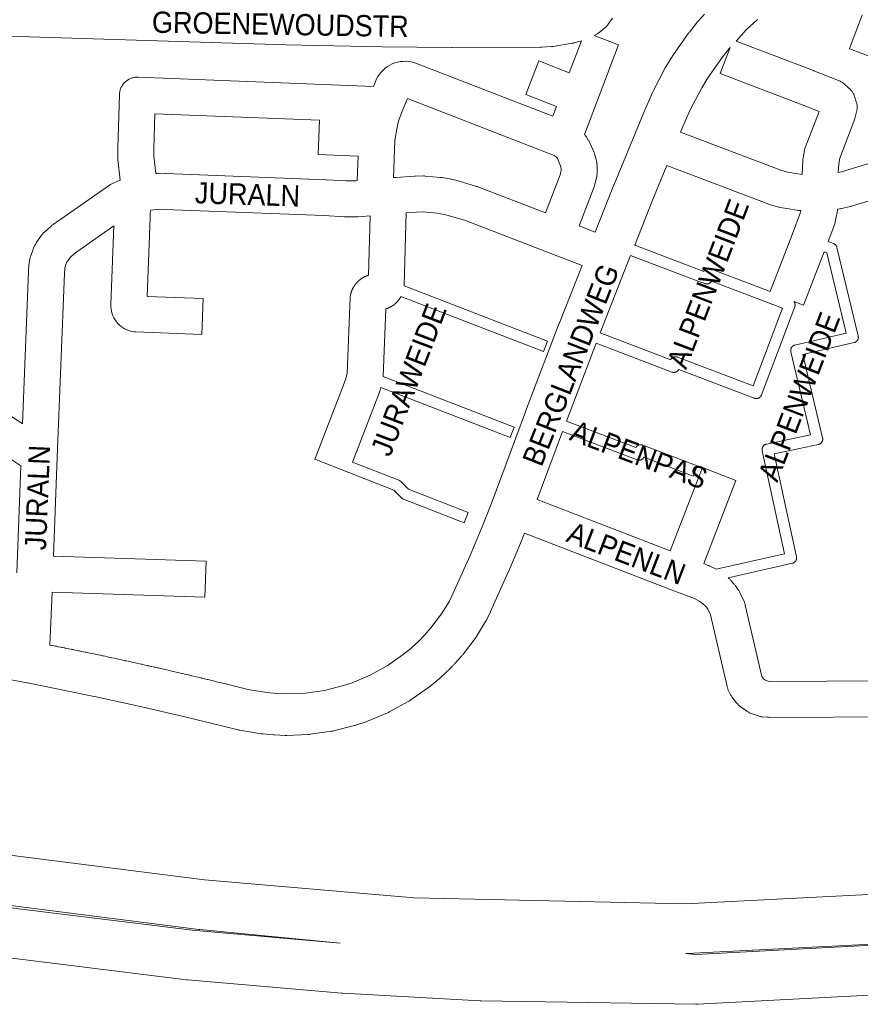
# Model space of a CAD drawing. Header units: metres. Extents: x 123819 to 142731, y 393440 to 405763.
# Tile 133 of 256: x 134440 to 134744, y 394044 to 394400. Entities that reach past the tile are written whole.
import ezdxf
from ezdxf.enums import TextEntityAlignment as Align

# ---------------------------------------------------------------- set-up
doc = ezdxf.new("R2010")
doc.units = ezdxf.units.M
doc.header["$MEASUREMENT"] = 0
for name, color, linetype, lineweight in [('gs-anno-wegen algemeen tekst', 7, 'Continuous', 0), ('gs-knt-aanvullende hoofdweg', 7, 'Continuous', 0), ('gs-knt-autosnelweg', 7, 'Continuous', 0), ('gs-knt-paden', 7, 'Continuous', 0), ('gs-knt-wegen algemeen', 7, 'Continuous', 0)]:
    doc.layers.add(name, color=color, linetype=linetype, lineweight=lineweight)
doc.styles.add('1.25mm', font='arial.ttf', dxfattribs={"height": 0.002})
doc.styles.add('Style-Arial', font='arial.ttf')

msp = doc.modelspace()

# ---------------------------------------------------------------- linework, layer by layer
at = {"layer": 'gs-knt-aanvullende hoofdweg', "color": 7, "linetype": 'Continuous', "flags": 128}
for points in [[(134648.4, 394323.32), (134655.14, 394340.4), (134655.2, 394340.55), (134662.9, 394358.93), (134666.22, 394367.22), (134666.31, 394367.44), (134669.1, 394373.84), (134669.22, 394374.09), (134669.34, 394374.34), (134673.75, 394382.71), (134673.87, 394382.91), (134673.99, 394383.12), (134676.46, 394387.16), (134676.58, 394387.36), (134676.72, 394387.56), (134682.15, 394395.3), (134682.29, 394395.49), (134682.44, 394395.68), (134685.4, 394399.38), (134685.55, 394399.56), (134685.7, 394399.74), (134687.92, 394402.17)], [(134707.04, 394400.28), (134703.01, 394396.43), (134699.34, 394392.4)], [(134697.21, 394390.06), (134696.97, 394389.8), (134694.31, 394386.48), (134689.15, 394379.12), (134686.93, 394375.49), (134682.76, 394367.58), (134680.12, 394361.53), (134679.29, 394359.45)], [(134674.35, 394347.4), (134669.08, 394334.82), (134662.68, 394318.57)], [(134661.2, 394314.83), (134660.01, 394311.81), (134650.17, 394286.85)], [(134529.76, 394156.61), (134533.13, 394156.31), (134533.14, 394156.31), (134533.14, 394156.3), (134536.53, 394156.18), (134543.6, 394156.46), (134550.51, 394157.45), (134557.37, 394159.17), (134560.5, 394160.22), (134567.01, 394162.98), (134573.13, 394166.35), (134578.94, 394170.38), (134581.57, 394172.53), (134584.06, 394174.79), (134584.07, 394174.79), (134584.2, 394174.92), (134584.21, 394174.93), (134584.33, 394175.05), (134586.67, 394177.43), (134588.97, 394180.03), (134592.84, 394185.08), (134595.68, 394189.76), (134603.19, 394206.27), (134603.19, 394206.28), (134608.02, 394217.82), (134611.1, 394225.74), (134623.18, 394258.28), (134623.21, 394258.33), (134635.39, 394290.32), (134635.42, 394290.4), (134643.63, 394311.2)], [(134648.71, 394283.1), (134637.96, 394254.87)], [(134636.54, 394251.11), (134627.4, 394226.48)], [(134622.77, 394214.31), (134621.99, 394212.29), (134621.92, 394212.11), (134617, 394200.38), (134616.93, 394200.2), (134616.91, 394200.17), (134616.91, 394200.16), (134610.55, 394186.01), (134610.47, 394185.83), (134609.17, 394183.13), (134609.09, 394182.98), (134609.06, 394182.92), (134609.04, 394182.87), (134608.93, 394182.66), (134608.9, 394182.61), (134608.75, 394182.35), (134605.47, 394176.95), (134605.33, 394176.72), (134605.28, 394176.64), (134605.25, 394176.6), (134605.22, 394176.56), (134605.17, 394176.49), (134605.01, 394176.27), (134600.73, 394170.68), (134600.53, 394170.43), (134600.36, 394170.23), (134600.35, 394170.22), (134600.19, 394170.03), (134600.18, 394170.01), (134600.03, 394169.84), (134600, 394169.81), (134599.86, 394169.64), (134599.83, 394169.6), (134599.69, 394169.45), (134599.65, 394169.4), (134599.52, 394169.25), (134599.47, 394169.19), (134599.35, 394169.06), (134599.29, 394168.99), (134599.18, 394168.87), (134599.11, 394168.79), (134599.01, 394168.67), (134598.93, 394168.58), (134598.84, 394168.48), (134598.75, 394168.38), (134598.67, 394168.29), (134598.57, 394168.18), (134598.5, 394168.1), (134598.39, 394167.98), (134598.32, 394167.91), (134598.21, 394167.78), (134598.15, 394167.72), (134598.02, 394167.58), (134597.97, 394167.53), (134597.84, 394167.38), (134597.8, 394167.34), (134597.66, 394167.18), (134597.62, 394167.15), (134597.47, 394166.98), (134597.45, 394166.96), (134597.28, 394166.79), (134597.27, 394166.77), (134597.1, 394166.59), (134597.09, 394166.59), (134596.92, 394166.4), (134596.91, 394166.4), (134596.74, 394166.22), (134596.72, 394166.2), (134596.56, 394166.03), (134596.53, 394166.01), (134596.38, 394165.85), (134596.34, 394165.81), (134596.2, 394165.66), (134596.15, 394165.62), (134596.02, 394165.48), (134595.96, 394165.43), (134595.83, 394165.3), (134595.77, 394165.23), (134595.65, 394165.11), (134595.58, 394165.04), (134595.47, 394164.93), (134595.39, 394164.85), (134595.2, 394164.66), (134594.77, 394164.24), (134594.45, 394163.94), (134594.02, 394163.54), (134593.83, 394163.35), (134593.73, 394163.26), (134593.63, 394163.17), (134593.54, 394163.09), (134593.43, 394162.98), (134593.36, 394162.91), (134593.23, 394162.8), (134593.17, 394162.74), (134593.03, 394162.62), (134592.98, 394162.57), (134592.83, 394162.43), (134592.79, 394162.39), (134592.63, 394162.25), (134592.59, 394162.22), (134592.43, 394162.07), (134592.4, 394162.05), (134592.22, 394161.89), (134592.21, 394161.88), (134592.02, 394161.71), (134592.02, 394161.71), (134591.83, 394161.54), (134591.82, 394161.53), (134591.63, 394161.37), (134591.61, 394161.36), (134591.44, 394161.2), (134591.41, 394161.18), (134591.24, 394161.04), (134591.2, 394161), (134591.05, 394160.87), (134591, 394160.83), (134590.85, 394160.7), (134590.79, 394160.65), (134590.65, 394160.54), (134590.58, 394160.48), (134590.46, 394160.37), (134590.38, 394160.3), (134590.26, 394160.21), (134590.17, 394160.13), (134590.06, 394160.04), (134589.96, 394159.96), (134589.86, 394159.88), (134589.75, 394159.79), (134589.66, 394159.72), (134589.54, 394159.61), (134589.46, 394159.55), (134589.33, 394159.44), (134589.26, 394159.39), (134589.12, 394159.27), (134589.06, 394159.23), (134588.91, 394159.11), (134588.86, 394159.07), (134588.69, 394158.94), (134588.66, 394158.91), (134588.48, 394158.77), (134588.46, 394158.75), (134588.27, 394158.6), (134588.26, 394158.6), (134588.05, 394158.44), (134587.98, 394158.38), (134587.96, 394158.37), (134587.9, 394158.32), (134587.74, 394158.21), (134581.37, 394153.79), (134581.16, 394153.65), (134581.05, 394153.58), (134581.01, 394153.56), (134580.94, 394153.51), (134580.72, 394153.38), (134573.92, 394149.64), (134573.7, 394149.52), (134573.62, 394149.48), (134573.58, 394149.46), (134573.54, 394149.44), (134573.46, 394149.41), (134573.23, 394149.3), (134566.09, 394146.28), (134565.82, 394146.17), (134565.54, 394146.07), (134561.87, 394144.84), (134561.59, 394144.75), (134561.31, 394144.68), (134553.79, 394142.79), (134553.54, 394142.73), (134553.41, 394142.7), (134553.37, 394142.7), (134553.28, 394142.68), (134553.03, 394142.64), (134545.35, 394141.54), (134545.1, 394141.5), (134545.01, 394141.49), (134544.97, 394141.49), (134544.93, 394141.49), (134544.84, 394141.48), (134544.58, 394141.46), (134536.83, 394141.16), (134536.54, 394141.15), (134536.25, 394141.16), (134532.38, 394141.3), (134532.18, 394141.31), (134531.99, 394141.33), (134528.13, 394141.67), (134527.84, 394141.71), (134527.55, 394141.75), (134519.9, 394143.03), (134519.61, 394143.09), (134519.37, 394143.15), (134519.31, 394143.16), (134499.48, 394148.01), (134483.35, 394151.73), (134467.3, 394155.23), (134467.19, 394155.26), (134467.13, 394155.27), (134443.04, 394160.15), (134443, 394160.16), (134426.76, 394163.2)], [(134451.2, 394173.86), (134451.24, 394173.85), (134451.91, 394173.72), (134452, 394173.7), (134452.76, 394173.55), (134453.11, 394173.48), (134453.52, 394173.4), (134454.28, 394173.25), (134454.32, 394173.24), (134455.03, 394173.1), (134455.52, 394173), (134455.79, 394172.95), (134456.55, 394172.8), (134456.73, 394172.76), (134457.31, 394172.64), (134457.93, 394172.52), (134458.06, 394172.49), (134458.82, 394172.34), (134459.14, 394172.27), (134459.58, 394172.18), (134460.34, 394172.03), (134460.34, 394172.02), (134461.09, 394171.87), (134461.55, 394171.78), (134461.85, 394171.72), (134462.61, 394171.56), (134462.75, 394171.53), (134463.36, 394171.4), (134463.96, 394171.28), (134464.12, 394171.25), (134464.88, 394171.09), (134465.16, 394171.03), (134465.63, 394170.93), (134466.37, 394170.78), (134466.39, 394170.78), (134467.15, 394170.62), (134467.57, 394170.53), (134467.9, 394170.46), (134467.91, 394170.46), (134467.91, 394170.46), (134468.66, 394170.3), (134468.78, 394170.27), (134469.42, 394170.14), (134469.98, 394170.02), (134470.17, 394169.98), (134470.23, 394169.97), (134470.34, 394169.95), (134470.48, 394169.91), (134471.18, 394169.76), (134471.48, 394169.7), (134472.38, 394169.51), (134472.49, 394169.49), (134473.5, 394169.27), (134473.59, 394169.25), (134474.51, 394169.05), (134474.79, 394168.99), (134475.52, 394168.84), (134475.99, 394168.73), (134476.52, 394168.62), (134477.19, 394168.47), (134477.53, 394168.4), (134478.4, 394168.21), (134478.54, 394168.18), (134479.55, 394167.96), (134479.6, 394167.95), (134480.56, 394167.74), (134480.8, 394167.69), (134481.56, 394167.52), (134482, 394167.42), (134482.57, 394167.29), (134483.2, 394167.15), (134483.58, 394167.07), (134484.4, 394166.89), (134484.58, 394166.85), (134485.59, 394166.62), (134485.6, 394166.62), (134486.6, 394166.4), (134486.69, 394166.38), (134486.8, 394166.35), (134487.81, 394166.12), (134488, 394166.08), (134488.94, 394165.87), (134489.2, 394165.81), (134490.07, 394165.61), (134490.4, 394165.54), (134491.2, 394165.36), (134491.6, 394165.27), (134492.33, 394165.1), (134492.8, 394164.99), (134493.45, 394164.84), (134494, 394164.72), (134494.58, 394164.58), (134495.2, 394164.44), (134495.71, 394164.32), (134496.39, 394164.16), (134496.84, 394164.06), (134497.6, 394163.88), (134497.96, 394163.8), (134498.79, 394163.6), (134499.09, 394163.53), (134499.99, 394163.32), (134500.22, 394163.27), (134501.19, 394163.04), (134501.34, 394163.01), (134502.39, 394162.76), (134502.47, 394162.74), (134503.58, 394162.48), (134503.59, 394162.47), (134504.72, 394162.21), (134504.78, 394162.19), (134505.84, 394161.94), (134505.97, 394161.91), (134506.97, 394161.67), (134507.17, 394161.62), (134508.09, 394161.4), (134508.36, 394161.33), (134509.22, 394161.13), (134509.56, 394161.04), (134510.34, 394160.85), (134510.76, 394160.75), (134511.47, 394160.58), (134511.95, 394160.46), (134512.59, 394160.31), (134513.15, 394160.17), (134513.71, 394160.03), (134514.34, 394159.88), (134514.84, 394159.75), (134515.53, 394159.58), (134515.96, 394159.48), (134516.73, 394159.29), (134517.08, 394159.2), (134517.92, 394158.99), (134518.21, 394158.92), (134519.12, 394158.69), (134519.33, 394158.64), (134520.31, 394158.4), (134520.45, 394158.36), (134521.51, 394158.1), (134521.57, 394158.08), (134522.69, 394157.8), (134529.76, 394156.61)]]:
    msp.add_lwpolyline(points, dxfattribs=at)
at = {"layer": 'gs-knt-autosnelweg', "color": 7, "linetype": 'Continuous', "flags": 128}
for points in [[(133929, 394176.06), (133929.6, 394175.97), (134379.69, 394105.07), (134507.12, 394088.83), (134582.86, 394082.36), (134680.98, 394080.2), (134766.29, 394084.51), (134862.7, 394096.63), (134965.83, 394117.91), (135068.41, 394149.15), (135136.08, 394176.01), (135184.86, 394200.08), (135326.65, 394282.82), (135407.8, 394338.91), (135425, 394352.29)], [(135074.02, 394132.02), (134970.68, 394100.55), (134970.28, 394100.44), (134969.88, 394100.34), (134866, 394078.91), (134865.65, 394078.85), (134865.3, 394078.8), (134768.2, 394066.59), (134767.87, 394066.55), (134767.54, 394066.53), (134681.56, 394062.19), (134681.23, 394062.18), (134681.14, 394062.18), (134684.76, 394061.85), (134751.08, 394065.33), (134802.47, 394069.05), (134862.49, 394076.23), (134935.87, 394089.61), (134954.85, 394093.94), (135017.77, 394110.71)], [(135022.55, 394093.34), (134959.34, 394076.48), (134959.02, 394076.4), (134939.68, 394071.99), (134939.29, 394071.91), (134865.45, 394058.45), (134865.17, 394058.41), (134864.9, 394058.37), (134804.4, 394051.13), (134803.98, 394051.09), (134752.29, 394047.36), (134752.12, 394047.34), (134685.4, 394043.84), (134685.09, 394043.83), (134684.78, 394043.83), (134607.09, 394045.07), (134606.74, 394045.08), (134557.09, 394047.8), (134556.8, 394047.82), (134500.94, 394052.68), (134500.61, 394052.72), (134423.82, 394062.22)], [(134505.02, 394070.93), (134377.28, 394087.21), (134377.1, 394087.23), (134377.19, 394087.2), (134426.13, 394080.09), (134502.66, 394070.62), (134556.21, 394065.96), (134505.4, 394070.89), (134505.03, 394070.93), (134505.03, 394070.93), (134505.02, 394070.93)]]:
    msp.add_lwpolyline(points, dxfattribs=at)
at = {"layer": 'gs-knt-paden', "color": 7, "linetype": 'Continuous', "flags": 128}
for points in [[(134732.6, 394319.91), (134734.61, 394319.14), (134734.7, 394319.11), (134734.78, 394319.07), (134734.87, 394319.02), (134734.95, 394318.97), (134735.04, 394318.92), (134735.11, 394318.86), (134735.19, 394318.8), (134735.26, 394318.73), (134735.33, 394318.67), (134735.4, 394318.59), (134735.46, 394318.52), (134735.52, 394318.44), (134735.58, 394318.36), (134735.63, 394318.28), (134735.67, 394318.19), (134735.72, 394318.1), (134735.75, 394318.01), (134735.79, 394317.92), (134735.82, 394317.83), (134735.84, 394317.74), (134743.52, 394285.71), (134743.54, 394285.62), (134743.55, 394285.52), (134743.56, 394285.43), (134743.57, 394285.33), (134743.57, 394285.23), (134743.57, 394285.14), (134743.56, 394285.04), (134743.55, 394284.95), (134743.54, 394284.85), (134743.51, 394284.76), (134743.49, 394284.67), (134743.46, 394284.57), (134743.43, 394284.48), (134743.39, 394284.4), (134743.34, 394284.31), (134743.3, 394284.23), (134743.25, 394284.14), (134743.19, 394284.07), (134743.14, 394283.99), (134743.07, 394283.92), (134743.01, 394283.84), (134742.94, 394283.78), (134742.87, 394283.71), (134742.79, 394283.65), (134742.72, 394283.6), (134742.64, 394283.54), (134742.55, 394283.49), (134742.47, 394283.45), (134742.38, 394283.41), (134742.3, 394283.37), (134742.2, 394283.34), (134742.11, 394283.31), (134742.02, 394283.28), (134723.52, 394278.96), (134730.64, 394248.87), (134730.66, 394248.77), (134730.67, 394248.68), (134730.69, 394248.58), (134730.69, 394248.48), (134730.69, 394248.39), (134730.69, 394248.29), (134730.68, 394248.19), (134730.67, 394248.1), (134730.65, 394248), (134730.63, 394247.91), (134730.6, 394247.81), (134730.57, 394247.72), (134730.54, 394247.63), (134730.5, 394247.54), (134730.45, 394247.45), (134730.41, 394247.37), (134730.36, 394247.29), (134730.3, 394247.21), (134730.24, 394247.13), (134730.18, 394247.06), (134730.11, 394246.99), (134730.04, 394246.92), (134729.97, 394246.86), (134729.89, 394246.8), (134729.81, 394246.74), (134729.73, 394246.69), (134729.65, 394246.64), (134729.56, 394246.6), (134729.47, 394246.56), (134729.38, 394246.52), (134729.29, 394246.49), (134729.2, 394246.46), (134729.1, 394246.44), (134713.15, 394243.04), (134721.21, 394205.81), (134721.23, 394205.72), (134721.24, 394205.62), (134721.25, 394205.52), (134721.25, 394205.42), (134721.25, 394205.32), (134721.25, 394205.23), (134721.24, 394205.13), (134721.22, 394205.03), (134721.2, 394204.94), (134721.18, 394204.84), (134721.15, 394204.75), (134721.12, 394204.66), (134721.08, 394204.57), (134721.04, 394204.48), (134720.99, 394204.39), (134720.94, 394204.31), (134720.88, 394204.23), (134720.83, 394204.15), (134720.76, 394204.07), (134720.7, 394204), (134720.63, 394203.93), (134720.56, 394203.86), (134720.48, 394203.8), (134720.4, 394203.74), (134720.32, 394203.69), (134720.24, 394203.64), (134720.15, 394203.59), (134720.06, 394203.55), (134719.97, 394203.51), (134719.88, 394203.48), (134719.78, 394203.45), (134719.69, 394203.43), (134719.69, 394203.43), (134719.69, 394203.43), (134696.47, 394198.15)], [(134662.68, 394318.57), (134687.63, 394309.08), (134687.67, 394309.15), (134687.73, 394309.23), (134687.78, 394309.31), (134687.84, 394309.39), (134687.9, 394309.46), (134687.97, 394309.54), (134688.04, 394309.6), (134688.11, 394309.67), (134688.19, 394309.73), (134688.27, 394309.78), (134688.35, 394309.84), (134688.43, 394309.89), (134688.52, 394309.93), (134688.6, 394309.97), (134688.69, 394310.01), (134688.79, 394310.04), (134688.88, 394310.07), (134688.97, 394310.09), (134689.07, 394310.11), (134689.16, 394310.12), (134689.26, 394310.13), (134689.36, 394310.14), (134689.45, 394310.14), (134689.55, 394310.13), (134689.65, 394310.12), (134689.74, 394310.11), (134689.84, 394310.09), (134689.93, 394310.06), (134690.03, 394310.04), (134690.12, 394310), (134711.72, 394301.78)], [(134692.13, 394201.28), (134716.86, 394206.9), (134708.79, 394244.16), (134708.77, 394244.25), (134708.76, 394244.35), (134708.75, 394244.44), (134708.75, 394244.54), (134708.75, 394244.63), (134708.75, 394244.73), (134708.76, 394244.82), (134708.77, 394244.92), (134708.79, 394245.01), (134708.82, 394245.11), (134708.84, 394245.2), (134708.87, 394245.29), (134708.91, 394245.38), (134708.95, 394245.47), (134708.99, 394245.55), (134709.04, 394245.63), (134709.09, 394245.71), (134709.15, 394245.79), (134709.21, 394245.87), (134709.27, 394245.94), (134709.34, 394246.01), (134709.41, 394246.07), (134709.48, 394246.14), (134709.56, 394246.2), (134709.64, 394246.25), (134709.72, 394246.3), (134709.8, 394246.35), (134709.88, 394246.39), (134709.97, 394246.43), (134710.06, 394246.47), (134710.15, 394246.5), (134710.24, 394246.53), (134710.34, 394246.55), (134726.25, 394249.94), (134719.14, 394280), (134719.12, 394280.09), (134719.11, 394280.19), (134719.1, 394280.28), (134719.09, 394280.38), (134719.09, 394280.47), (134719.09, 394280.57), (134719.1, 394280.66), (134719.11, 394280.76), (134719.13, 394280.85), (134719.15, 394280.95), (134719.18, 394281.04), (134719.21, 394281.13), (134719.24, 394281.22), (134719.28, 394281.31), (134719.32, 394281.39), (134719.37, 394281.48), (134719.42, 394281.56), (134719.47, 394281.64), (134719.53, 394281.72), (134719.59, 394281.79), (134719.66, 394281.86), (134719.72, 394281.93), (134719.8, 394281.99), (134719.87, 394282.05), (134719.95, 394282.11), (134720.03, 394282.16), (134720.11, 394282.21), (134720.19, 394282.25), (134720.28, 394282.3), (134720.37, 394282.33), (134720.46, 394282.37), (134720.55, 394282.39), (134720.64, 394282.42), (134739.14, 394286.74), (134732.18, 394315.77), (134731.17, 394316.15)], [(134650.17, 394286.85), (134675.71, 394277.12), (134675.73, 394277.17), (134675.78, 394277.25), (134675.84, 394277.34), (134675.9, 394277.41), (134675.96, 394277.49), (134676.02, 394277.56), (134676.09, 394277.63), (134676.17, 394277.7), (134676.24, 394277.76), (134676.32, 394277.82), (134676.4, 394277.87), (134676.49, 394277.93), (134676.57, 394277.97), (134676.66, 394278.01), (134676.75, 394278.05), (134676.85, 394278.08), (134676.94, 394278.11), (134677.03, 394278.14), (134677.13, 394278.16), (134677.23, 394278.17), (134677.33, 394278.18), (134677.42, 394278.19), (134677.52, 394278.19), (134677.62, 394278.18), (134677.72, 394278.17), (134677.82, 394278.16), (134677.91, 394278.14), (134678.01, 394278.12), (134678.1, 394278.09), (134678.19, 394278.06), (134705.48, 394267.66), (134716.08, 394295.81), (134690.5, 394305.56), (134690.47, 394305.5), (134690.42, 394305.42), (134690.37, 394305.34), (134690.31, 394305.27), (134690.25, 394305.2), (134690.18, 394305.12), (134690.11, 394305.06), (134690.04, 394304.99), (134689.97, 394304.93), (134689.89, 394304.88), (134689.81, 394304.82), (134689.73, 394304.78), (134689.65, 394304.73), (134689.56, 394304.69), (134689.47, 394304.65), (134689.38, 394304.62), (134689.29, 394304.59), (134689.2, 394304.57), (134689.1, 394304.55), (134689.01, 394304.53), (134688.91, 394304.52), (134688.82, 394304.52), (134688.72, 394304.52), (134688.63, 394304.52), (134688.53, 394304.53), (134688.44, 394304.54), (134688.34, 394304.56), (134688.25, 394304.58), (134688.16, 394304.6), (134688.06, 394304.63), (134686.92, 394305.05), (134686.88, 394305.06), (134661.2, 394314.83)], [(134629.67, 394280.06), (134629.67, 394280.06), (134578.15, 394299.95)], [(134720.27, 394298.18), (134720.3, 394298.14), (134720.36, 394298.06), (134720.41, 394297.98), (134720.46, 394297.89), (134720.5, 394297.8), (134720.54, 394297.71), (134720.57, 394297.62), (134720.6, 394297.53), (134720.63, 394297.43), (134720.65, 394297.34), (134720.66, 394297.24), (134720.67, 394297.14), (134720.68, 394297.04), (134720.68, 394296.94), (134720.67, 394296.84), (134720.66, 394296.75), (134720.65, 394296.65), (134720.63, 394296.55), (134720.61, 394296.46), (134720.58, 394296.36), (134720.55, 394296.27), (134708.53, 394264.35), (134708.5, 394264.26), (134708.46, 394264.18), (134708.41, 394264.09), (134708.36, 394264.01), (134708.31, 394263.93), (134708.26, 394263.85), (134708.2, 394263.77), (134708.13, 394263.7), (134708.07, 394263.63), (134708, 394263.57), (134707.92, 394263.5), (134707.85, 394263.45), (134707.77, 394263.39), (134707.69, 394263.34), (134707.61, 394263.29), (134707.52, 394263.25), (134707.43, 394263.21), (134707.34, 394263.17), (134707.25, 394263.14), (134707.16, 394263.12), (134707.07, 394263.09), (134706.97, 394263.08), (134706.88, 394263.06), (134706.78, 394263.05), (134706.69, 394263.05), (134706.59, 394263.05), (134706.5, 394263.06), (134706.4, 394263.07), (134706.31, 394263.08), (134706.21, 394263.1), (134706.12, 394263.12), (134706.03, 394263.15), (134705.94, 394263.18), (134678.62, 394273.59), (134678.59, 394273.53), (134678.54, 394273.45), (134678.48, 394273.37), (134678.43, 394273.29), (134678.37, 394273.21), (134678.3, 394273.14), (134678.23, 394273.07), (134678.16, 394273.01), (134678.09, 394272.95), (134678.01, 394272.89), (134677.93, 394272.83), (134677.85, 394272.78), (134677.77, 394272.74), (134677.68, 394272.69), (134677.59, 394272.66), (134677.5, 394272.62), (134677.41, 394272.59), (134677.32, 394272.57), (134677.23, 394272.55), (134677.13, 394272.53), (134677.03, 394272.52), (134676.94, 394272.51), (134676.84, 394272.51), (134676.75, 394272.51), (134676.65, 394272.52), (134676.56, 394272.53), (134676.46, 394272.54), (134676.37, 394272.56), (134676.27, 394272.59), (134676.18, 394272.62), (134676.09, 394272.65), (134674.59, 394273.25), (134648.71, 394283.1)], [(134617.68, 394249), (134617.68, 394249), (134570.89, 394267.07)]]:
    msp.add_lwpolyline(points, dxfattribs=at)
for points in [[(134579.31, 394303.81), (134631.11, 394283.81), (134631.12, 394283.81, -0.406914), (134631.12, 394283.79), (134631.12, 394283.79), (134629.68, 394280.06), (134629.67, 394280.06)], [(134571.65, 394271.08), (134619.12, 394252.75), (134619.12, 394252.75, -0.406913), (134619.13, 394252.74), (134619.13, 394252.73), (134617.69, 394249), (134617.68, 394249)], [(134637.96, 394254.87), (134663.06, 394245.32), (134663.1, 394245.38), (134663.15, 394245.47), (134663.21, 394245.55), (134663.27, 394245.62), (134663.33, 394245.7), (134663.4, 394245.77), (134663.47, 394245.84), (134663.54, 394245.9), (134663.62, 394245.96), (134663.7, 394246.02), (134663.78, 394246.07), (134663.87, 394246.12), (134663.96, 394246.16), (134664.05, 394246.2), (134664.14, 394246.24), (134664.23, 394246.27), (134664.32, 394246.3), (134664.42, 394246.32), (134664.52, 394246.33), (134664.61, 394246.35), (134664.71, 394246.35), (134664.81, 394246.36), (134664.91, 394246.35), (134665.01, 394246.35), (134665.1, 394246.34), (134665.2, 394246.32), (134665.3, 394246.3), (134665.39, 394246.27), (134665.48, 394246.24), (134666.55, 394245.87), (134666.61, 394245.85), (134685.26, 394238.74, -0.386114), (134685.26, 394238.72), (134683.84, 394234.99, -0.386109), (134683.82, 394234.98), (134666, 394241.78), (134666, 394241.77), (134665.95, 394241.69), (134665.9, 394241.6), (134665.85, 394241.53), (134665.79, 394241.45), (134665.72, 394241.38), (134665.66, 394241.31), (134665.59, 394241.24), (134665.52, 394241.17), (134665.44, 394241.11), (134665.36, 394241.06), (134665.28, 394241.01), (134665.2, 394240.96), (134665.11, 394240.91), (134665.02, 394240.87), (134664.93, 394240.84), (134664.84, 394240.8), (134664.75, 394240.78), (134664.66, 394240.75), (134664.56, 394240.74), (134664.46, 394240.72), (134664.37, 394240.71), (134664.27, 394240.71), (134664.17, 394240.71), (134664.08, 394240.71), (134663.98, 394240.72), (134663.89, 394240.74), (134663.79, 394240.76), (134663.7, 394240.78), (134663.61, 394240.81), (134663.51, 394240.84), (134636.54, 394251.11)], [(134560.59, 394240.06), (134577.37, 394233.5), (134577.45, 394233.47), (134577.53, 394233.43), (134577.61, 394233.39), (134577.69, 394233.34), (134577.77, 394233.29), (134577.84, 394233.24), (134577.91, 394233.18), (134577.98, 394233.12), (134578.05, 394233.06), (134580.9, 394230.25), (134602.42, 394221.86, -0.385822), (134602.43, 394221.85), (134600.97, 394218.12, -0.385827), (134600.96, 394218.11), (134579.05, 394226.65), (134578.97, 394226.69), (134578.88, 394226.73), (134578.8, 394226.77), (134578.73, 394226.82), (134578.65, 394226.86), (134578.58, 394226.92), (134578.5, 394226.97), (134578.44, 394227.03), (134578.37, 394227.1), (134575.52, 394229.91), (134553.08, 394238.69), (134547.03, 394241.06, -0.385772), (134547.02, 394241.07), (134547.74, 394242.89)]]:
    msp.add_lwpolyline(points, format="xyb", dxfattribs=at)
at = {"layer": 'gs-knt-wegen algemeen', "color": 7, "linetype": 'Continuous', "flags": 128}
for points in [[(134778.34, 394375.35), (134740.37, 394389.67, -0.354902), (134740.37, 394389.68), (134744.95, 394401.85, -0.354902)], [(134648, 394394.4), (134656.82, 394391.04, -0.328049), (134656.83, 394391.03)], [(134426.77, 394263.53), (134441.26, 394253.93), (134443.39, 394309.08), (134443.4, 394309.26), (134443.42, 394309.43), (134443.61, 394311.49), (134443.64, 394311.76), (134443.68, 394312.02), (134443.96, 394313.63), (134444.02, 394313.9), (134444.09, 394314.17), (134444.16, 394314.44), (134444.25, 394314.7), (134444.99, 394316.76), (134445.07, 394316.97), (134445.16, 394317.18), (134445.65, 394318.29), (134445.78, 394318.57), (134445.93, 394318.84), (134446.09, 394319.11), (134446.26, 394319.36), (134448.19, 394322.16), (134448.37, 394322.41), (134448.56, 394322.64), (134448.77, 394322.87), (134448.98, 394323.09), (134449.2, 394323.3), (134451.73, 394325.57), (134451.93, 394325.74), (134452.14, 394325.9), (134452.35, 394326.06), (134473.08, 394340.5), (134473.31, 394340.65), (134473.54, 394340.79), (134473.78, 394340.93), (134474.02, 394341.05), (134474.27, 394341.16), (134476.5, 394342.1), (134476.59, 394342.14), (134475.75, 394349.62), (134475.72, 394349.86), (134475.71, 394350.1), (134475.71, 394350.35), (134475.71, 394353.48), (134475.71, 394353.68), (134476.31, 394373.04), (134476.33, 394373.35), (134476.36, 394373.66), (134476.41, 394373.97), (134476.47, 394374.27), (134476.54, 394374.57), (134476.63, 394374.87), (134476.74, 394375.16), (134476.86, 394375.45), (134476.99, 394375.73), (134477.13, 394376.01), (134477.29, 394376.28), (134477.46, 394376.54), (134477.65, 394376.79), (134477.84, 394377.03), (134478.05, 394377.26), (134478.27, 394377.49), (134478.49, 394377.7), (134478.73, 394377.9), (134478.98, 394378.09), (134479.23, 394378.27), (134479.5, 394378.43), (134479.77, 394378.59), (134480.05, 394378.73), (134480.33, 394378.85), (134480.62, 394378.96), (134480.92, 394379.06), (134481.22, 394379.14), (134481.52, 394379.21), (134481.83, 394379.27), (134482.14, 394379.31), (134482.45, 394379.33), (134482.76, 394379.34), (134483.07, 394379.34), (134568.19, 394376.04), (134568.89, 394377.83), (134568.89, 394377.83), (134569.3, 394378.75), (134569.79, 394379.62), (134570.35, 394380.45), (134570.98, 394381.23), (134571.67, 394381.95), (134572.42, 394382.6), (134573.23, 394383.19), (134574.09, 394383.71), (134574.99, 394384.15), (134575.92, 394384.51), (134576.88, 394384.78), (134577.86, 394384.98), (134578.85, 394385.09), (134579.85, 394385.11), (134580.85, 394385.04), (134581.84, 394384.89), (134582.81, 394384.65), (134583.76, 394384.33), (134633.06, 394365.21), (134634.4, 394368.73), (134623.27, 394373.11, -0.327556), (134623.26, 394373.12), (134628.03, 394385.22, -0.327556), (134628.04, 394385.23), (134639.03, 394380.9), (134643.46, 394392.52)], [(134679.29, 394359.45), (134715.55, 394345.65), (134717.89, 394345.01), (134723.24, 394344.09), (134723.46, 394349.04), (134723.48, 394349.33), (134723.51, 394349.63), (134723.56, 394349.92), (134724.13, 394353.01), (134724.19, 394353.31), (134724.26, 394353.6), (134724.35, 394353.9), (134724.46, 394354.18), (134729.38, 394366.93), (134722.66, 394369.59), (134693.63, 394380.64, -0.354623), (134693.62, 394380.65), (134697.21, 394390.06)], [(134562.36, 394341.91), (134562.7, 394350.79), (134548.19, 394351.35, -0.327048), (134548.18, 394351.35), (134548.66, 394363.77), (134489.12, 394366.07), (134488.72, 394353.38), (134488.72, 394350.71), (134489.43, 394344.49), (134490.01, 394344.54), (134490.32, 394344.56), (134490.63, 394344.56), (134492.98, 394344.53), (134493.15, 394344.53), (134550.98, 394342.26), (134551.06, 394342.25), (134558.28, 394341.87), (134561.87, 394341.87), (134562.36, 394341.91)], [(134567.01, 394329.21), (134562.63, 394328.87), (134562.38, 394328.86), (134562.13, 394328.85), (134558.11, 394328.85), (134557.94, 394328.86), (134557.77, 394328.86), (134550.42, 394329.25), (134492.73, 394331.51), (134490.78, 394331.54), (134487.65, 394331.28), (134487.48, 394330.27), (134487.48, 394328.69), (134487.48, 394328.44), (134486.39, 394300.04), (134506.62, 394299.25, -0.327021), (134506.63, 394299.24), (134506.12, 394286.25, -0.327021), (134506.11, 394286.24), (134482.12, 394287.18), (134481.83, 394287.2), (134481.55, 394287.23), (134480.73, 394287.37), (134479.93, 394287.58), (134479.15, 394287.86), (134478.4, 394288.21), (134477.68, 394288.62), (134476.99, 394289.09), (134476.36, 394289.62), (134475.77, 394290.2), (134475.23, 394290.84), (134474.75, 394291.51), (134474.33, 394292.23), (134473.98, 394292.98), (134473.69, 394293.76), (134473.47, 394294.56), (134473.32, 394295.37), (134473.25, 394296.2), (134473.24, 394297.03), (134474.34, 394325.51), (134460.12, 394315.6), (134458.46, 394314.11), (134457.31, 394312.46), (134457.16, 394312.13), (134456.69, 394310.81), (134456.55, 394310.02), (134456.4, 394308.4), (134453.83, 394241.85), (134452.44, 394206.03)], [(134547.74, 394242.89, -0.355552), (134547.73, 394242.9), (134558.24, 394270.2), (134558.66, 394272.24), (134559.77, 394299.5), (134559.79, 394299.79), (134559.82, 394300.07), (134559.86, 394300.35), (134559.91, 394300.63), (134559.93, 394300.7), (134559.95, 394300.78), (134559.97, 394300.86), (134559.99, 394300.93), (134560, 394301.01), (134560.03, 394301.08), (134560.05, 394301.16), (134560.07, 394301.23), (134560.09, 394301.31), (134560.11, 394301.39), (134560.14, 394301.46), (134560.16, 394301.53), (134560.18, 394301.61), (134560.21, 394301.68), (134560.23, 394301.76), (134560.26, 394301.83), (134560.29, 394301.91), (134560.32, 394301.98), (134560.34, 394302.05), (134560.37, 394302.13), (134560.4, 394302.2), (134560.43, 394302.27), (134560.46, 394302.34), (134560.49, 394302.42), (134560.53, 394302.49), (134560.56, 394302.56), (134560.59, 394302.63), (134560.62, 394302.7), (134560.66, 394302.77), (134560.69, 394302.84), (134560.73, 394302.91), (134560.76, 394302.98), (134560.8, 394303.05), (134560.84, 394303.12), (134560.88, 394303.19), (134560.91, 394303.26), (134560.95, 394303.33), (134560.99, 394303.4), (134561.03, 394303.46), (134561.07, 394303.53), (134561.11, 394303.6), (134561.16, 394303.66), (134561.2, 394303.73), (134561.24, 394303.8), (134561.28, 394303.86), (134561.33, 394303.93), (134561.37, 394303.99), (134561.42, 394304.06), (134561.46, 394304.12), (134561.51, 394304.18), (134561.55, 394304.25), (134561.6, 394304.31), (134561.65, 394304.37), (134561.7, 394304.44), (134561.74, 394304.5), (134561.79, 394304.56), (134561.84, 394304.62), (134561.89, 394304.68), (134561.94, 394304.74), (134561.99, 394304.8), (134562.05, 394304.86), (134562.1, 394304.92), (134562.15, 394304.98), (134562.2, 394305.04), (134562.26, 394305.09), (134562.31, 394305.15), (134562.36, 394305.21), (134562.42, 394305.26), (134562.47, 394305.32), (134562.53, 394305.37), (134562.59, 394305.43), (134562.64, 394305.48), (134562.7, 394305.54), (134562.76, 394305.59), (134562.82, 394305.64), (134562.87, 394305.7), (134562.93, 394305.75), (134562.99, 394305.8), (134563.05, 394305.85), (134563.11, 394305.9), (134563.17, 394305.95), (134563.23, 394306), (134563.29, 394306.05), (134563.36, 394306.1), (134563.42, 394306.15), (134563.48, 394306.2), (134563.54, 394306.24), (134563.61, 394306.29), (134563.67, 394306.33), (134563.73, 394306.38), (134563.8, 394306.43), (134563.86, 394306.47), (134563.93, 394306.51), (134563.99, 394306.56), (134564.06, 394306.6), (134564.13, 394306.64), (134564.19, 394306.68), (134564.26, 394306.72), (134564.33, 394306.77), (134564.39, 394306.8), (134564.46, 394306.84), (134564.53, 394306.88), (134564.6, 394306.92), (134564.67, 394306.96), (134564.74, 394307), (134564.81, 394307.03), (134564.88, 394307.07), (134564.95, 394307.1), (134565.02, 394307.14), (134565.09, 394307.17), (134565.16, 394307.21), (134565.23, 394307.24), (134565.3, 394307.27), (134565.37, 394307.31), (134565.45, 394307.34), (134565.52, 394307.37), (134565.59, 394307.4), (134565.66, 394307.43), (134565.74, 394307.46), (134565.81, 394307.48), (134565.88, 394307.51), (134565.96, 394307.54), (134566.03, 394307.57), (134566.1, 394307.59), (134566.18, 394307.62), (134566.25, 394307.64), (134566.33, 394307.67), (134566.4, 394307.69), (134567.01, 394329.21)], [(134731.17, 394316.15), (134723.78, 394296.85, -0.354439), (134723.77, 394296.85), (134720.27, 394298.18)], [(134439.18, 394200), (134440.68, 394238.7), (134419.58, 394252.68, -0.384822)], [(134675.48, 394207.99), (134687.17, 394238.08, -0.385871), (134687.18, 394238.08), (134699.3, 394233.38, -0.385872), (134699.3, 394233.36), (134687.64, 394203.32)], [(134452.44, 394206.03), (134507.65, 394204.16), (134507.66, 394204.16, -0.400135), (134507.67, 394204.15), (134507.67, 394204.14), (134507.23, 394191.15, -0.385407), (134507.22, 394191.15), (134451.94, 394193.02)]]:
    msp.add_lwpolyline(points, format="xyb", dxfattribs=at)
for points in [[(134654.66, 394400.77), (134653.14, 394398.56), (134652.96, 394398.31), (134652.76, 394398.06), (134652.55, 394397.83), (134652.33, 394397.6), (134652.1, 394397.39), (134651.87, 394397.19), (134649.66, 394395.41), (134649.45, 394395.24), (134649.23, 394395.09), (134649, 394394.94), (134648.77, 394394.8), (134648.53, 394394.67), (134648, 394394.4)], [(134643.46, 394392.52), (134640.72, 394391.76), (134640.49, 394391.71), (134640.26, 394391.66), (134640.03, 394391.61), (134633.13, 394390.5), (134632.85, 394390.46), (134632.58, 394390.44), (134629.09, 394390.18), (134628.85, 394390.16), (134628.62, 394390.16), (134596.38, 394390.11), (134596.31, 394390.11), (134571.52, 394390.33), (134571.44, 394390.33), (134536.63, 394391.05), (134536.57, 394391.06), (134431.82, 394394.26)], [(134656.83, 394391.03), (134648.86, 394370.11), (134644.47, 394358.61), (134644.53, 394358.54), (134644.73, 394358.31), (134644.91, 394358.07), (134645.09, 394357.83), (134645.89, 394356.62), (134646.04, 394356.38), (134646.19, 394356.12), (134646.32, 394355.87), (134646.44, 394355.6), (134647.86, 394352.33), (134647.96, 394352.08), (134648.06, 394351.82), (134648.14, 394351.56), (134648.71, 394349.58), (134648.78, 394349.32), (134648.84, 394349.06), (134648.89, 394348.79), (134648.93, 394348.52), (134649.09, 394347.08), (134649.12, 394346.78), (134649.13, 394346.48), (134649.13, 394346.18), (134649.1, 394344.73), (134649.09, 394344.47), (134649.07, 394344.2), (134649.03, 394343.93), (134648.99, 394343.66), (134648.93, 394343.4), (134648.27, 394340.59), (134648.2, 394340.3), (134648.11, 394340.01), (134648.01, 394339.73), (134642.55, 394325.57), (134648.4, 394323.32)], [(134699.34, 394392.4), (134727.34, 394381.74), (134727.42, 394381.71), (134736.43, 394378.14), (134736.71, 394378.02), (134736.99, 394377.88), (134737.27, 394377.73), (134737.54, 394377.57), (134737.79, 394377.39), (134738.04, 394377.21), (134738.28, 394377.01), (134740.27, 394375.29), (134740.49, 394375.1), (134740.7, 394374.89), (134740.9, 394374.67), (134741.09, 394374.44), (134741.27, 394374.21), (134741.44, 394373.97), (134741.59, 394373.72), (134741.74, 394373.46), (134741.88, 394373.2), (134742, 394372.93), (134742.11, 394372.65), (134742.2, 394372.37), (134742.82, 394370.46), (134742.91, 394370.16), (134742.99, 394369.86), (134743.05, 394369.55), (134743.09, 394369.24), (134743.12, 394368.93), (134743.14, 394368.62), (134743.14, 394368.3), (134743.12, 394367.99), (134743.09, 394367.68), (134743.04, 394367.37), (134742.98, 394367.06), (134742.91, 394366.76), (134742.15, 394363.97), (134742.09, 394363.75), (134742.02, 394363.54), (134741.94, 394363.33), (134736.82, 394350.06), (134736.45, 394348.01), (134736.31, 394344.89), (134737.49, 394345.15), (134781.37, 394358.44)], [(134633.56, 394351.05), (134580.45, 394371.65), (134578.63, 394367.05), (134577.31, 394363.39), (134576.73, 394361.25), (134575.95, 394356.4), (134575.43, 394343), (134576.31, 394343.08), (134576.46, 394343.09), (134583, 394343.53), (134583.31, 394343.54), (134586.24, 394343.6), (134586.48, 394343.61), (134586.71, 394343.6), (134586.94, 394343.58), (134592.47, 394343.1), (134592.74, 394343.07), (134593.01, 394343.03), (134596.26, 394342.48), (134596.51, 394342.43), (134596.75, 394342.37), (134598.58, 394341.91), (134598.88, 394341.83), (134605.46, 394339.82), (134605.68, 394339.75), (134605.9, 394339.67), (134630.4, 394330.24), (134635.7, 394343.99), (134636.1, 394345.71), (134636.11, 394346.03), (134636.06, 394346.48), (134635.75, 394347.54), (134634.73, 394349.89), (134634.5, 394350.23), (134634.23, 394350.53), (134633.57, 394351.05), (134633.56, 394351.05)], [(134722.76, 394331.07), (134722.04, 394331.12), (134721.83, 394331.14), (134721.62, 394331.16), (134721.41, 394331.19), (134715.38, 394332.23), (134715.06, 394332.29), (134714.75, 394332.37), (134711.8, 394333.18), (134711.5, 394333.27), (134711.21, 394333.37), (134674.35, 394347.4)], [(134790.69, 394347.65), (134741.03, 394332.62), (134740.8, 394332.56), (134740.57, 394332.5), (134737.58, 394331.83), (134737.35, 394331.78), (134737.12, 394331.74), (134736.89, 394331.71), (134736.02, 394331.62)], [(134580.06, 394330.28), (134579.32, 394303.98), (134579.31, 394303.93), (134579.31, 394303.81)], [(134643.63, 394311.2), (134631.8, 394315.76), (134601.44, 394327.44), (134595.24, 394329.33), (134593.82, 394329.69), (134591.08, 394330.15), (134586.17, 394330.58), (134583.73, 394330.53), (134580.06, 394330.28)], [(134711.72, 394301.78), (134719.72, 394322.68), (134722.56, 394330.09), (134722.76, 394331.07)], [(134736.02, 394331.62), (134736.02, 394331.41), (134736, 394331.15), (134735.98, 394330.88), (134735.94, 394330.61), (134735.89, 394330.35), (134735.22, 394326.99), (134735.16, 394326.73), (134735.09, 394326.46), (134735.01, 394326.2), (134734.92, 394325.94), (134732.6, 394319.91)], [(134578.15, 394299.95), (134578.14, 394299.94), (134578.1, 394299.87), (134578.06, 394299.8), (134578.01, 394299.72), (134577.97, 394299.65), (134577.93, 394299.58), (134577.88, 394299.51), (134577.84, 394299.43), (134577.79, 394299.36), (134577.74, 394299.29), (134577.7, 394299.22), (134577.65, 394299.15), (134577.6, 394299.08), (134577.55, 394299.02), (134577.5, 394298.95), (134577.45, 394298.88), (134577.4, 394298.81), (134577.35, 394298.74), (134577.3, 394298.68), (134577.25, 394298.61), (134577.19, 394298.55), (134577.14, 394298.48), (134577.08, 394298.42), (134577.03, 394298.35), (134576.97, 394298.29), (134576.92, 394298.23), (134576.86, 394298.16), (134576.8, 394298.1), (134576.75, 394298.04), (134576.69, 394297.98), (134576.63, 394297.92), (134576.57, 394297.86), (134576.51, 394297.8), (134576.45, 394297.74), (134576.39, 394297.68), (134576.33, 394297.62), (134576.26, 394297.56), (134576.2, 394297.51), (134576.14, 394297.45), (134576.08, 394297.4), (134576.01, 394297.34), (134575.95, 394297.29), (134575.88, 394297.23), (134575.82, 394297.18), (134575.75, 394297.13), (134575.68, 394297.07), (134575.62, 394297.02), (134575.55, 394296.97), (134575.48, 394296.92), (134575.41, 394296.87), (134575.35, 394296.82), (134575.28, 394296.77), (134575.21, 394296.72), (134575.14, 394296.68), (134575.07, 394296.63), (134575, 394296.58), (134574.92, 394296.54), (134574.85, 394296.49), (134574.78, 394296.45), (134574.71, 394296.41), (134574.64, 394296.36), (134574.56, 394296.32), (134574.49, 394296.28), (134574.42, 394296.24), (134574.34, 394296.2), (134574.27, 394296.16), (134574.19, 394296.12), (134574.12, 394296.08), (134574.04, 394296.04), (134573.97, 394296), (134573.89, 394295.97), (134573.81, 394295.93), (134573.74, 394295.9), (134573.66, 394295.86), (134573.58, 394295.83), (134573.5, 394295.8), (134573.43, 394295.76), (134573.35, 394295.73), (134573.27, 394295.7), (134573.19, 394295.67), (134573.11, 394295.64), (134573.03, 394295.61), (134572.95, 394295.59), (134572.87, 394295.56), (134572.79, 394295.53), (134572.71, 394295.5), (134572.64, 394295.48), (134571.65, 394271.18), (134571.65, 394271.08)], [(134570.89, 394267.07), (134570.89, 394267.04), (134570.83, 394266.78), (134570.76, 394266.53), (134570.68, 394266.27), (134570.59, 394266.02), (134560.59, 394240.06)], [(134627.4, 394226.48), (134675.48, 394207.99)], [(134757.74, 394147.85), (134711.36, 394147.68), (134711.04, 394147.69), (134710.72, 394147.71), (134708.89, 394147.89), (134708.58, 394147.92), (134708.27, 394147.98), (134707.96, 394148.04), (134707.66, 394148.13), (134707.36, 394148.22), (134704.76, 394149.13), (134704.47, 394149.24), (134704.18, 394149.37), (134703.9, 394149.5), (134703.62, 394149.66), (134703.35, 394149.82), (134703.09, 394150), (134700.87, 394151.61), (134700.62, 394151.8), (134700.38, 394152.01), (134700.15, 394152.22), (134699.93, 394152.45), (134699.72, 394152.68), (134699.52, 394152.93), (134697.85, 394155.11), (134697.68, 394155.33), (134697.52, 394155.57), (134697.38, 394155.81), (134697.24, 394156.06), (134697.12, 394156.32), (134696.53, 394157.56), (134696.42, 394157.81), (134696.32, 394158.07), (134696.23, 394158.33), (134696.16, 394158.59), (134696.09, 394158.86), (134690.15, 394184.72), (134689.16, 394186.81), (134688.65, 394187.53), (134688.08, 394188.19), (134686.27, 394189.66), (134684.3, 394190.65), (134676.87, 394193.51), (134622.77, 394214.31)], [(134687.64, 394203.32), (134689.27, 394202.69), (134689.48, 394202.61), (134689.68, 394202.52), (134689.88, 394202.42), (134692.13, 394201.28)], [(134696.47, 394198.15), (134696.7, 394197.96), (134696.91, 394197.78), (134697.11, 394197.6), (134697.3, 394197.4), (134697.49, 394197.2), (134698.67, 394195.86), (134698.83, 394195.68), (134698.98, 394195.48), (134699.12, 394195.29), (134700.14, 394193.82), (134700.29, 394193.59), (134700.44, 394193.36), (134700.57, 394193.12), (134700.69, 394192.88), (134702.22, 394189.65), (134702.33, 394189.39), (134702.44, 394189.13), (134702.53, 394188.87), (134702.61, 394188.6), (134702.68, 394188.32), (134708.62, 394162.45), (134709.28, 394161.6), (134709.96, 394161.1), (134710.91, 394160.77), (134711.63, 394160.71), (134752.61, 394160.85)], [(134451.94, 394193.02), (134451.2, 394173.86)]]:
    msp.add_lwpolyline(points, dxfattribs=at)

# ---------------------------------------------------------------- texts
at = {"layer": 'gs-anno-wegen algemeen tekst', "color": 7, "style": 'Style-Arial', "width": 0.909091}
for s, rotation, p in [('GROENEWOUDSTR', 359.0084, (134534.52, 394398.5)), ('JURALN', 358.1677, (134522.65, 394336.96)), ('ALPENWEIDE', 69.0463, (134689.15, 394304.56)), ('JURAWEIDE', 69.0463, (134580.92, 394269.88)), ('ALPENWEIDE', 69.0463, (134722.12, 394263.75)), ('ALPENPAS', 339.4164, (134664.23, 394242.72)), ('JURALN', 87.6769, (134446.68, 394227.2)), ('ALPENLN', 338.9698, (134659.67, 394207.04))]:
    msp.add_text(s, height=7.7, rotation=rotation, dxfattribs=at).set_placement(p, align=Align.MIDDLE_CENTER)
at = {"layer": 'gs-anno-wegen algemeen tekst', "color": 7, "insert": (134639.6, 394275.26), "char_height": 7.7, "attachment_point": 5, "rotation": 68.4888, "line_spacing_factor": 0.6, "style": '1.25mm'}
msp.add_mtext('\\H1x;\\W0.909091;BERGLANDWEG', dxfattribs=at)

doc.saveas('drawing.dxf')
